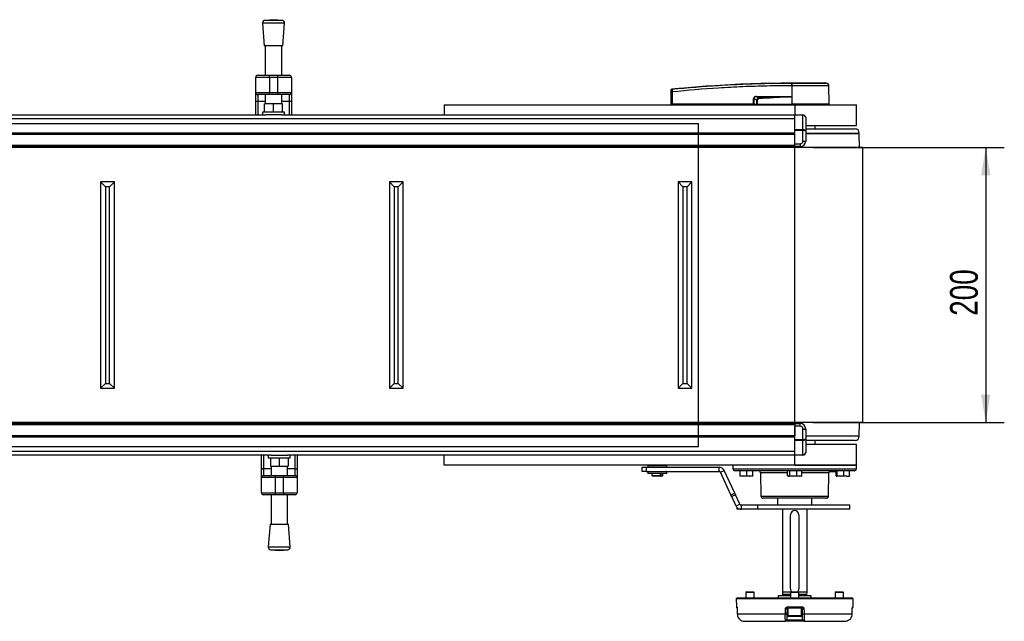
# Model space of a CAD drawing. Header units: millimetres. Extents: x 0 to 420, y 0 to 297.
# Tile 3 of 18: x 130 to 237, y 72 to 136. Entities that reach past the tile are written whole.
import ezdxf

# ---------------------------------------------------------------- set-up
doc = ezdxf.new("R2010")
doc.units = ezdxf.units.MM
doc.layers.add('QUOTE', color=174, linetype='Continuous')
doc.styles.add('SLDTEXTSTYLE3', font='TXT', dxfattribs={"width": 0.75})
doc.dimstyles.new('SLDDIMSTYLE0', dxfattribs={"dimtxt": 3, "dimasz": 3, "dimexe": 0, "dimexo": 0.0625, "dimgap": 0.75, "dimtad": 1, "dimlfac": 6.738245, "dimrnd": 1e-09, "dimzin": 12, "dimdsep": 46, "dimtxsty": 'SLDTEXTSTYLE3', "dimsah": 1, "dimcen": 0.09, "dimadec": 0, "dimazin": 3, "dimtfac": 1, "dimtdec": 3, "dimtofl": 0, "dimtmove": 0, "dimatfit": 3, "dimfxl": 0, "dimfrac": 2, "dimtolj": 1, "dimtzin": 12, "dimarcsym": 0})

# ---------------------------------------------------------------- blocks, each defined once
blk = doc.blocks.new('_D_1')
at = {"layer": 'QUOTE'}
for p, q in [((216.11, 122.69), (236.74, 122.69)), ((234.74, 122.69), (234.74, 93.01)), ((216.11, 93.01), (236.74, 93.01))]:
    blk.add_line(p, q, dxfattribs=at)
for points in [[(234.74, 122.69), (234.24, 119.69), (235.24, 119.69)], [(234.74, 93.01), (235.24, 96.01), (234.24, 96.01)]]:
    blk.add_solid(points, dxfattribs=at)
at = {"layer": 'QUOTE', "insert": (230.88, 104.53), "char_height": 3, "attachment_point": 1, "rotation": 90, "style": 'SLDTEXTSTYLE3'}
blk.add_mtext('200', dxfattribs=at)

msp = doc.modelspace()

# ---------------------------------------------------------------- linework, layer by layer
at = {"color": 7, "linetype": 'Continuous', "lineweight": 25}
for p, q in [((156.652, 136.0942), (156.8375, 133.6628)), ((159.0265, 136.0942), (156.652, 136.0942)), ((157.8393, 136.4825), (156.9254, 136.4128)), ((158.7531, 136.4128), (156.9254, 136.4128)), ((158.7531, 136.4128), (157.8393, 136.4825)), ((158.841, 133.6628), (159.0265, 136.0942)), ((158.841, 133.6628), (156.8375, 133.6628)), ((156.9488, 133.6628), (156.9488, 130.4827)), ((158.7297, 130.4827), (158.7297, 133.6628)), ((157.394, 130.2601), (155.91, 130.2601)), ((155.91, 128.6276), (155.91, 130.2601)), ((156.1326, 130.4827), (157.394, 130.4827)), ((157.394, 130.2601), (157.394, 130.4827)), ((157.394, 130.4827), (158.2845, 130.4827)), ((157.394, 130.2601), (157.394, 128.6276)), ((158.2845, 130.2601), (157.394, 130.2601)), ((158.2845, 130.2601), (158.2845, 130.4827)), ((158.2845, 130.4827), (159.5459, 130.4827)), ((158.2845, 128.6276), (158.2845, 130.2601)), ((159.7686, 130.2601), (158.2845, 130.2601)), ((159.7686, 130.2601), (159.7686, 128.6276)), ((200.756, 127.3662), (200.7676, 128.695)), ((200.8763, 128.695), (200.8647, 127.3662)), ((200.876, 129.0095), (200.8759, 129.0095)), ((213.8017, 129.3536), (213.7776, 129.3536)), ((213.8017, 129.3536), (213.8003, 127.3662)), ((213.8019, 129.6665), (213.8021, 129.6665)), ((217.5387, 129.6461), (217.2806, 129.6665)), ((217.8215, 127.3662), (217.8041, 129.3535)), ((155.91, 128.6276), (157.394, 128.6276)), ((155.91, 127.7733), (155.91, 128.6276)), ((155.91, 126.2101), (155.91, 127.7733)), ((157.394, 128.405), (156.1326, 128.405)), ((156.1326, 128.405), (156.1326, 127.6456)), ((156.9488, 127.6456), (156.1326, 127.6456)), ((156.1326, 127.6456), (156.1326, 126.2101)), ((156.9488, 128.405), (156.9488, 127.3974)), ((157.394, 128.6276), (158.2845, 128.6276)), ((157.394, 128.405), (157.394, 128.6276)), ((158.2845, 128.405), (157.394, 128.405)), ((158.2845, 128.6276), (159.7686, 128.6276)), ((158.2845, 128.405), (158.2845, 128.6276)), ((159.5459, 128.405), (158.2845, 128.405)), ((158.7297, 127.3974), (158.7297, 128.405)), ((159.5459, 127.6456), (158.7297, 127.6456)), ((159.5459, 127.6456), (159.5459, 128.405)), ((159.5459, 126.2101), (159.5459, 127.6456)), ((159.7686, 128.6276), (159.7686, 127.7733)), ((159.7686, 127.7733), (159.7686, 126.2101)), ((209.6676, 127.3662), (209.67, 127.9653)), ((209.6977, 127.9653), (209.6954, 127.3662)), ((210.0108, 127.8025), (209.6977, 127.9653)), ((209.9939, 128.1697), (210.2548, 128.0341)), ((213.4766, 128.1697), (209.9939, 128.1697)), ((209.9958, 128.2081), (213.4785, 128.2081)), ((213.7924, 128.1903), (213.7924, 128.182)), ((213.7924, 128.182), (213.7996, 127.3662)), ((156.8746, 126.5069), (156.8746, 127.3974)), ((157.8393, 127.3974), (156.8746, 127.3974)), ((157.8393, 126.5069), (157.8393, 127.3974)), ((158.8039, 127.3974), (157.8393, 127.3974)), ((158.8039, 126.5069), (158.8039, 127.3974)), ((176.2683, 127.292), (176.2683, 126.2101)), ((176.2683, 127.292), (214.1119, 127.292)), ((181.9788, 127.2957), (181.9788, 127.292)), ((183.1645, 127.292), (183.1645, 127.2957)), ((200.756, 127.3662), (200.8647, 127.3662)), ((200.8282, 127.3662), (200.8295, 127.292)), ((209.6676, 127.3662), (200.8647, 127.3662)), ((200.8702, 127.3662), (200.8703, 127.292)), ((209.6954, 127.3662), (209.6676, 127.3662)), ((209.6735, 127.3662), (209.6736, 127.292)), ((209.6954, 127.3662), (210.0262, 127.3662)), ((209.7466, 127.3662), (209.7475, 127.292)), ((210.0376, 127.3662), (213.7996, 127.3662)), ((210.0609, 127.3662), (210.0614, 127.292)), ((213.8003, 127.3662), (213.7996, 127.3662)), ((217.8215, 127.3662), (213.8003, 127.3662)), ((213.8033, 127.3662), (213.8033, 127.292)), ((214.1119, 127.292), (220.7902, 127.292)), ((214.1119, 127.292), (214.1119, 126.2101)), ((217.7479, 127.292), (217.7492, 127.3662)), ((220.7902, 125.0659), (220.7902, 127.292)), ((65.7053, 125.8037), (214.1119, 125.8037)), ((121.6066, 126.2101), (156.9703, 126.2101)), ((156.652, 126.5069), (156.652, 126.2101)), ((159.0265, 126.5069), (156.652, 126.5069)), ((158.7083, 126.2101), (156.9703, 126.2101)), ((158.7083, 126.2101), (214.1119, 126.2101)), ((159.0265, 126.2101), (159.0265, 126.5069)), ((214.1119, 126.2101), (215.0024, 126.2101)), ((214.1119, 126.1667), (214.1119, 126.2101)), ((215.0024, 126.1667), (214.1119, 126.1667)), ((214.1119, 124.6211), (214.1119, 126.1667)), ((215.0024, 126.2101), (215.0024, 126.1667)), ((215.0024, 124.6211), (215.0024, 126.1667)), ((215.2992, 125.9133), (215.2992, 124.4547)), ((214.1119, 124.6211), (215.0024, 124.6211)), ((214.1119, 124.5162), (214.1119, 124.6211)), ((215.0024, 124.5162), (214.1119, 124.5162)), ((214.1119, 123.0936), (214.1119, 124.5162)), ((215.0024, 124.6211), (215.0024, 124.5162)), ((215.0024, 123.3904), (215.0024, 124.5162)), ((215.2992, 125.0659), (220.7902, 125.0659)), ((215.2992, 124.6949), (220.6418, 124.6949)), ((215.2992, 124.4547), (215.2992, 123.3904)), ((216.338, 124.6949), (216.338, 125.0659)), ((65.7053, 124.2808), (214.1119, 124.2808)), ((65.7053, 124.1324), (214.1119, 124.1324)), ((214.1119, 122.9452), (214.1119, 124.1324)), ((215.0024, 123.3904), (215.2992, 123.3904)), ((215.2992, 124.2496), (217.9937, 124.2496)), ((221.087, 124.1754), (215.2992, 124.1754)), ((217.9937, 124.2496), (221.087, 124.2496)), ((220.2625, 124.1754), (220.2625, 124.2496)), ((220.5461, 124.1754), (220.5461, 124.2496)), ((220.5676, 124.1754), (220.5676, 124.2496)), ((221.1005, 122.6914), (221.087, 124.1754)), ((65.7053, 122.9452), (214.1119, 122.9452)), ((65.7053, 122.7968), (214.1119, 122.7968)), ((214.1119, 122.6914), (65.7053, 122.6914)), ((209.6597, 122.6914), (209.6597, 122.7968)), ((211.1066, 122.7968), (211.0976, 122.6914)), ((214.1119, 123.0936), (214.7056, 123.0936)), ((214.1119, 122.7968), (214.1119, 122.9452)), ((214.7056, 122.7968), (214.1119, 122.7968)), ((214.1119, 93.01), (214.1119, 122.6914)), ((221.4581, 122.6914), (214.1119, 122.6914)), ((214.7056, 123.0936), (214.7056, 122.7968)), ((221.4581, 93.01), (221.4581, 122.6914)), ((139.686, 118.4618), (139.1666, 118.9812)), ((139.1666, 118.9812), (139.1666, 96.7202)), ((140.6507, 118.9812), (139.1666, 118.9812)), ((139.686, 118.4618), (139.686, 97.2396)), ((140.1313, 118.4618), (139.686, 118.4618)), ((140.1313, 118.4618), (140.6507, 118.9812)), ((140.1313, 97.2396), (140.1313, 118.4618)), ((140.6507, 96.7202), (140.6507, 118.9812)), ((170.8651, 118.4618), (170.3457, 118.9812)), ((170.3457, 118.9812), (170.3457, 96.7202)), ((171.8298, 118.9812), (170.3457, 118.9812)), ((170.8651, 118.4618), (170.8651, 97.2396)), ((171.3104, 118.4618), (170.8651, 118.4618)), ((171.3104, 118.4618), (171.8298, 118.9812)), ((171.3104, 97.2396), (171.3104, 118.4618)), ((171.8298, 96.7202), (171.8298, 118.9812)), ((202.0442, 118.4618), (201.5248, 118.9812)), ((203.0089, 118.9812), (201.5248, 118.9812)), ((201.5248, 118.9812), (201.5248, 96.7202)), ((202.4895, 118.4618), (202.0442, 118.4618)), ((202.0442, 118.4618), (202.0442, 97.2396)), ((202.4895, 118.4618), (203.0089, 118.9812)), ((202.4895, 97.2396), (202.4895, 118.4618)), ((203.0089, 96.7202), (203.0089, 118.9812)), ((139.686, 97.2396), (139.1666, 96.7202)), ((139.686, 97.2396), (140.1313, 97.2396)), ((140.1313, 97.2396), (140.6507, 96.7202)), ((170.8651, 97.2396), (170.3457, 96.7202)), ((170.8651, 97.2396), (171.3104, 97.2396)), ((171.3104, 97.2396), (171.8298, 96.7202)), ((202.0442, 97.2396), (201.5248, 96.7202)), ((202.0442, 97.2396), (202.4895, 97.2396)), ((202.4895, 97.2396), (203.0089, 96.7202)), ((139.1666, 96.7202), (140.6507, 96.7202)), ((170.3457, 96.7202), (171.8298, 96.7202)), ((201.5248, 96.7202), (203.0089, 96.7202)), ((214.1119, 93.01), (65.7053, 93.01)), ((214.1119, 92.9046), (65.7053, 92.9046)), ((214.1119, 92.7562), (65.7053, 92.7562)), ((209.6597, 92.9046), (209.6597, 93.01)), ((211.1066, 92.9046), (211.0976, 93.01)), ((211.1841, 92.9046), (211.1752, 93.01)), ((221.4581, 93.01), (214.1119, 93.01)), ((214.1119, 92.9046), (214.7056, 92.9046)), ((214.1119, 92.9046), (214.1119, 92.7562)), ((214.1119, 92.7562), (214.1119, 91.569)), ((214.7056, 92.6078), (214.1119, 92.6078)), ((214.1119, 91.1852), (214.1119, 92.6078)), ((214.7056, 92.6078), (214.7056, 92.9046)), ((221.087, 91.526), (221.1005, 93.01)), ((214.1119, 91.569), (65.7053, 91.569)), ((215.0024, 92.311), (215.2992, 92.311)), ((215.0024, 91.1852), (215.0024, 92.311)), ((215.2992, 92.311), (215.2992, 91.2467)), ((219.1927, 91.526), (215.2992, 91.526)), ((221.087, 91.526), (215.2992, 91.526)), ((221.087, 91.526), (219.1927, 91.526)), ((214.1119, 91.4206), (65.7053, 91.4206)), ((214.1119, 91.1852), (215.0024, 91.1852)), ((214.1119, 91.0803), (214.1119, 91.1852)), ((215.0024, 91.0803), (214.1119, 91.0803)), ((214.1119, 89.5347), (214.1119, 91.0803)), ((215.0024, 91.1852), (215.0024, 91.0803)), ((215.0024, 89.5347), (215.0024, 91.0803)), ((215.2992, 91.2467), (215.2992, 89.7881)), ((220.6418, 91.0808), (215.2992, 91.0808)), ((220.7902, 90.6355), (215.3012, 90.6355)), ((216.338, 90.6355), (216.338, 91.0808)), ((220.7902, 88.4094), (220.7902, 90.6355)), ((214.1119, 89.8977), (65.7053, 89.8977)), ((157.5905, 89.4913), (122.2268, 89.4913)), ((156.5302, 87.9281), (156.5302, 89.4913)), ((156.7528, 89.4913), (156.7528, 88.0558)), ((157.2722, 89.4913), (157.2722, 89.1945)), ((157.5905, 89.4913), (159.3284, 89.4913)), ((214.1119, 89.4913), (159.3284, 89.4913)), ((159.6467, 89.1945), (159.6467, 89.4913)), ((160.1661, 88.0558), (160.1661, 89.4913)), ((160.3887, 89.4913), (160.3887, 87.9281)), ((176.2683, 88.4094), (176.2683, 89.4913)), ((214.1119, 89.5347), (215.0024, 89.5347)), ((214.1119, 89.4913), (214.1119, 89.5347)), ((215.0024, 89.4913), (214.1119, 89.4913)), ((214.1119, 88.4094), (214.1119, 89.4913)), ((215.0024, 89.5347), (215.0024, 89.4913)), ((157.2722, 89.1945), (159.6467, 89.1945)), ((157.4948, 89.1945), (157.4948, 88.304)), ((157.4948, 88.304), (158.4595, 88.304)), ((157.569, 88.304), (157.569, 87.2964)), ((158.4595, 89.1945), (158.4595, 88.304)), ((158.4595, 88.304), (159.4241, 88.304)), ((159.3499, 87.2964), (159.3499, 88.304)), ((159.4241, 89.1945), (159.4241, 88.304)), ((214.1119, 88.4094), (176.2683, 88.4094)), ((198.2626, 88.382), (198.2544, 88.2262)), ((198.279, 88.382), (198.2626, 88.382)), ((200.291, 88.382), (198.279, 88.382)), ((200.2992, 88.2262), (200.291, 88.382)), ((207.4336, 88.4094), (207.4402, 88.0345)), ((214.1119, 88.4094), (220.7902, 88.4094)), ((220.7902, 88.4094), (214.1119, 88.4094)), ((220.7837, 88.0345), (220.7902, 88.4094)), ((156.5302, 87.0738), (156.5302, 87.9281)), ((156.7528, 88.0558), (156.7528, 87.2964)), ((156.7528, 88.0558), (157.569, 88.0558)), ((156.7528, 87.2964), (158.0142, 87.2964)), ((158.0142, 87.2964), (158.0142, 87.0738)), ((158.0142, 87.2964), (158.9047, 87.2964)), ((158.9047, 87.2964), (160.1661, 87.2964)), ((158.9047, 87.2964), (158.9047, 87.0738)), ((159.3499, 88.0558), (160.1661, 88.0558)), ((160.1661, 87.2964), (160.1661, 88.0558)), ((160.3887, 87.9281), (160.3887, 87.0738)), ((197.6443, 87.7423), (197.6443, 88.1876)), ((197.6443, 88.1876), (198.0895, 88.1876)), ((198.0895, 87.7423), (197.6443, 87.7423)), ((198.0895, 88.1876), (198.0895, 87.7423)), ((198.0895, 88.1876), (205.9479, 88.1876)), ((198.0895, 87.7423), (205.9479, 87.7423)), ((198.2544, 88.2262), (200.2992, 88.2262)), ((198.2544, 87.7037), (198.2626, 87.5479)), ((200.2992, 87.7037), (198.2544, 87.7037)), ((198.2626, 87.5479), (200.291, 87.5479)), ((198.3002, 88.195), (198.2841, 88.195)), ((198.2841, 87.7349), (200.2695, 87.7349)), ((198.3082, 87.5197), (198.2922, 87.5197)), ((200.2695, 88.195), (198.3002, 88.195)), ((200.2614, 87.5197), (198.3082, 87.5197)), ((198.3715, 88.195), (198.3715, 88.1876)), ((198.3715, 87.7423), (198.3715, 87.7349)), ((198.6832, 87.5197), (198.6832, 87.2897)), ((198.6832, 87.2897), (198.7574, 87.2155)), ((198.6832, 87.2897), (199.6288, 87.2897)), ((199.5757, 87.2155), (198.7574, 87.2155)), ((199.6288, 87.2897), (199.5757, 87.2155)), ((199.5757, 87.2155), (199.7016, 87.2155)), ((199.7548, 87.5123), (199.6288, 87.5123)), ((199.6288, 87.2897), (199.6288, 87.5123)), ((199.7016, 87.2155), (199.7548, 87.2897)), ((199.7962, 87.2155), (199.7016, 87.2155)), ((199.7548, 87.5123), (199.7548, 87.2897)), ((199.7548, 87.2897), (199.8704, 87.2897)), ((199.7962, 87.2155), (199.8704, 87.2897)), ((199.8704, 87.2897), (199.8704, 87.5197)), ((200.1821, 88.1876), (200.1821, 88.195)), ((200.1821, 87.7349), (200.1821, 87.7423)), ((200.291, 87.5479), (200.2992, 87.7037)), ((205.9479, 87.7423), (205.9479, 88.1876)), ((206.0824, 87.6566), (206.4859, 87.8448)), ((207.2285, 85.1988), (206.0824, 87.6566)), ((207.632, 85.387), (206.4859, 87.8448)), ((207.4402, 88.0345), (220.7837, 88.0345)), ((214.1119, 87.8158), (207.6628, 87.8158)), ((208.2288, 87.2608), (208.2288, 87.8158)), ((208.2327, 87.2222), (208.2327, 87.2222)), ((208.5813, 87.2222), (208.2328, 87.2222)), ((208.2368, 87.2608), (208.2368, 87.8158)), ((208.2368, 87.2608), (208.5813, 87.2222)), ((208.5813, 87.2222), (208.9257, 87.2608)), ((209.2662, 87.2222), (208.5813, 87.2222)), ((208.9257, 87.2608), (208.9257, 87.8158)), ((208.9257, 87.2608), (209.2662, 87.2222)), ((209.2662, 87.2222), (209.6066, 87.2608)), ((209.6026, 87.2222), (209.2662, 87.2222)), ((209.6027, 87.2222), (209.6027, 87.2222)), ((209.6066, 87.2608), (209.6066, 87.8158)), ((210.4159, 87.5971), (210.4601, 85.0664)), ((213.3412, 87.5971), (210.4159, 87.5971)), ((213.3412, 87.2608), (213.3412, 87.8158)), ((213.3956, 87.2336), (213.427, 87.2222)), ((213.457, 87.2222), (213.427, 87.2222)), ((213.9581, 87.2222), (213.457, 87.2222)), ((213.5727, 87.2608), (213.5727, 87.8158)), ((213.5727, 87.2608), (213.9581, 87.2222)), ((213.9581, 87.2222), (214.3434, 87.2608)), ((214.613, 87.2222), (213.9581, 87.2222)), ((220.5611, 87.8158), (214.1119, 87.8158)), ((214.3434, 87.2608), (214.3434, 87.8158)), ((214.3434, 87.2608), (214.613, 87.2222)), ((214.613, 87.2222), (214.8826, 87.2608)), ((214.7969, 87.2222), (214.613, 87.2222)), ((214.7969, 87.2222), (214.8283, 87.2336)), ((214.8826, 87.2608), (214.8826, 87.8158)), ((217.8079, 87.5971), (214.8826, 87.5971)), ((217.7637, 85.0664), (217.8079, 87.5971)), ((218.375, 87.7416), (218.4348, 87.7416)), ((218.3918, 87.7416), (218.3931, 87.8158)), ((218.4348, 87.7416), (218.4353, 87.8158)), ((218.4348, 87.7416), (218.5734, 87.7416)), ((218.5734, 87.2608), (218.5734, 87.8158)), ((218.6147, 87.2246), (218.6212, 87.2222)), ((218.6277, 87.2222), (218.6212, 87.2222)), ((219.0484, 87.2222), (218.6277, 87.2222)), ((218.682, 87.2608), (218.682, 87.8158)), ((218.682, 87.2608), (219.0484, 87.2222)), ((219.0484, 87.2222), (219.4148, 87.2608)), ((219.7269, 87.2222), (219.0484, 87.2222)), ((219.4148, 87.2608), (219.4148, 87.8158)), ((219.4148, 87.2608), (219.7269, 87.2222)), ((219.7269, 87.2222), (220.0389, 87.2608)), ((219.7269, 87.2222), (219.9911, 87.2222)), ((219.9911, 87.2222), (219.9977, 87.2246)), ((220.0389, 87.2608), (220.0389, 87.8158)), ((158.0142, 87.0738), (156.5302, 87.0738)), ((156.5302, 85.4413), (156.5302, 87.0738)), ((158.9047, 87.0738), (158.0142, 87.0738)), ((158.0142, 87.0738), (158.0142, 85.4413)), ((160.3887, 87.0738), (158.9047, 87.0738)), ((158.9047, 85.4413), (158.9047, 87.0738)), ((160.3887, 87.0738), (160.3887, 85.4413)), ((156.5302, 85.4413), (158.0142, 85.4413)), ((158.0142, 85.2187), (156.7528, 85.2187)), ((157.569, 85.2187), (157.569, 82.0386)), ((158.0142, 85.4413), (158.9047, 85.4413)), ((158.0142, 85.4413), (158.0142, 85.2187)), ((158.9047, 85.2187), (158.0142, 85.2187)), ((158.9047, 85.4413), (160.3887, 85.4413)), ((158.9047, 85.4413), (158.9047, 85.2187)), ((160.1661, 85.2187), (158.9047, 85.2187)), ((159.3499, 82.0386), (159.3499, 85.2187)), ((207.2285, 85.1988), (207.632, 85.387)), ((207.3133, 85.0171), (207.2285, 85.1988)), ((207.7168, 85.2052), (207.3133, 85.0171)), ((207.632, 85.387), (207.7168, 85.2052)), ((208.1896, 84.1913), (207.7168, 85.2052)), ((210.4601, 85.0664), (217.7637, 85.0664)), ((207.7861, 84.0032), (207.3133, 85.0171)), ((208.1896, 84.1913), (207.7861, 84.0032)), ((208.3241, 84.1056), (208.3241, 83.6604)), ((210.1015, 84.1056), (208.3241, 84.1056)), ((210.1015, 84.1056), (210.1015, 83.6604)), ((220.0482, 84.1056), (210.1015, 84.1056)), ((214.1119, 84.8477), (210.6827, 84.8477)), ((212.2569, 84.8477), (212.2569, 84.1056)), ((217.5412, 84.8477), (214.1119, 84.8477)), ((215.967, 84.1056), (215.967, 84.8477)), ((220.0482, 83.6604), (220.0482, 84.1056)), ((207.9032, 83.6604), (207.9032, 83.8409)), ((208.0516, 83.6604), (207.9032, 83.6604)), ((208.0516, 83.7323), (208.0516, 83.6604)), ((208.3241, 83.6604), (208.0516, 83.6604)), ((210.1015, 83.6604), (208.3241, 83.6604)), ((220.0482, 83.6604), (210.1015, 83.6604)), ((212.7763, 83.6604), (212.7763, 74.756)), ((213.6667, 75.0528), (213.6667, 83.0668)), ((214.5572, 83.0668), (214.5572, 75.0528)), ((215.4476, 74.756), (215.4476, 83.6604)), ((157.4577, 82.0386), (157.2722, 79.6072)), ((157.4577, 82.0386), (159.4612, 82.0386)), ((159.6467, 79.6072), (159.4612, 82.0386)), ((157.2722, 79.6072), (159.6467, 79.6072)), ((157.5456, 79.2886), (158.4595, 79.2189)), ((157.5456, 79.2886), (159.3733, 79.2886)), ((158.4595, 79.2189), (159.3733, 79.2886)), ((208.9325, 74.756), (208.8435, 74.667)), ((208.8435, 74.667), (208.8435, 74.0882)), ((209.7055, 74.667), (208.8435, 74.667)), ((208.9325, 74.756), (209.6222, 74.756)), ((209.6222, 74.756), (209.6449, 74.756)), ((209.7339, 74.667), (209.6449, 74.756)), ((209.7339, 74.667), (209.7055, 74.667)), ((209.7339, 74.0882), (209.7339, 74.667)), ((212.7763, 74.756), (212.787, 74.4485)), ((212.7763, 74.756), (213.7801, 74.756)), ((212.787, 74.4485), (212.9247, 74.3108)), ((213.6667, 74.4485), (212.787, 74.4485)), ((213.7558, 74.756), (213.6667, 74.667)), ((213.6667, 74.667), (213.6667, 74.0882)), ((214.5572, 74.667), (213.6667, 74.667)), ((213.7558, 74.756), (214.461, 74.756)), ((214.4438, 74.756), (215.4476, 74.756)), ((214.461, 74.756), (214.4681, 74.756)), ((214.5572, 74.667), (214.4681, 74.756)), ((214.5572, 74.0882), (214.5572, 74.667)), ((215.4369, 74.4485), (214.5572, 74.4485)), ((215.2992, 74.3108), (215.4369, 74.4485)), ((215.4369, 74.4485), (215.4476, 74.756)), ((218.579, 74.756), (218.4899, 74.667)), ((218.4899, 74.667), (218.4899, 74.0882)), ((219.3075, 74.667), (218.4899, 74.667)), ((218.579, 74.756), (219.233, 74.756)), ((219.233, 74.756), (219.2913, 74.756)), ((219.3804, 74.667), (219.2913, 74.756)), ((219.3804, 74.667), (219.3075, 74.667)), ((219.3804, 74.0882), (219.3804, 74.667)), ((207.8053, 74.014), (207.8131, 73.1223)), ((207.8053, 74.014), (220.4186, 74.014)), ((207.8789, 74.0882), (207.8789, 74.014)), ((207.8789, 74.0882), (220.345, 74.0882)), ((212.3311, 74.3108), (212.3311, 74.0882)), ((213.6667, 74.3108), (212.3311, 74.3108)), ((215.5737, 74.3108), (214.5572, 74.3108)), ((215.8928, 74.3108), (215.5737, 74.3108)), ((215.8928, 74.0882), (215.8928, 74.3108)), ((220.345, 74.014), (220.345, 74.0882)), ((220.4108, 73.1223), (220.4186, 74.014)), ((207.8131, 73.1223), (207.8608, 73.1223)), ((207.8934, 72.9031), (207.8952, 72.9035)), ((207.8945, 72.9028), (207.9006, 72.3743)), ((207.9006, 72.374), (207.9006, 72.3737)), ((207.9014, 72.3744), (213.1005, 72.3744)), ((213.2819, 72.9022), (213.2727, 72.3731)), ((213.3699, 72.9022), (213.2819, 72.9022)), ((213.3379, 73.1223), (214.886, 73.1223)), ((214.8677, 72.9752), (213.3561, 72.9752)), ((213.3699, 72.9752), (213.3699, 72.1738)), ((214.854, 72.1738), (214.854, 72.9752)), ((214.9419, 72.9022), (214.854, 72.9022)), ((214.9512, 72.3731), (214.9419, 72.9022)), ((215.1234, 72.3744), (220.3224, 72.3744)), ((220.3232, 72.3737), (220.3294, 72.9028)), ((220.3286, 72.9035), (220.3305, 72.9031)), ((220.363, 73.1223), (220.4108, 73.1223)), ((208.7277, 71.5653), (213.1128, 71.5653)), ((215.1111, 71.5653), (213.1128, 71.5653)), ((213.2611, 71.7111), (214.9627, 71.7111)), ((213.3699, 72.1738), (214.8392, 72.1738)), ((214.7649, 72.0847), (213.4589, 72.0847)), ((214.8392, 72.1738), (214.854, 72.1738)), ((215.1111, 71.5653), (219.4961, 71.5653))]:
    msp.add_line(p, q, dxfattribs=at)
at = {"color": 7, "linetype": 'Continuous'}
for p, q in [((76.0938, 125.2885), (203.7235, 125.2885)), ((203.7235, 90.4129), (203.7235, 125.2885)), ((76.0938, 90.4129), (203.7235, 90.4129))]:
    msp.add_line(p, q, dxfattribs=at)
at = {"color": 7, "linetype": 'Continuous', "lineweight": 25, "flags": 128}
for points in [[(156.1326, 127.6456), (156.0892, 127.6481), (156.0474, 127.6553), (156.0089, 127.6671), (155.9752, 127.683), (155.9475, 127.7024), (155.9269, 127.7244), (155.9143, 127.7484), (155.91, 127.7733)], [(159.7686, 127.7733), (159.7643, 127.7484), (159.7516, 127.7244), (159.731, 127.7024), (159.7034, 127.683), (159.6696, 127.6671), (159.6311, 127.6553), (159.5894, 127.6481), (159.5459, 127.6456)], [(213.4766, 128.1697), (213.6535, 128.1766), (213.7924, 128.182)], [(156.5302, 87.9281), (156.5345, 87.953), (156.5471, 87.977), (156.5677, 87.9991), (156.5954, 88.0184), (156.6291, 88.0343), (156.6676, 88.0461), (156.7094, 88.0533), (156.7528, 88.0558)], [(160.1661, 88.0558), (160.2096, 88.0533), (160.2513, 88.0461), (160.2898, 88.0343), (160.3235, 88.0184), (160.3512, 87.9991), (160.3718, 87.977), (160.3845, 87.953), (160.3887, 87.9281)], [(207.8945, 72.9028), (207.8936, 72.903), (207.8934, 72.9031)], [(207.8952, 72.9035), (207.8987, 72.6068), (207.9014, 72.3744)], [(207.9006, 72.3737), (207.8997, 72.3738), (207.9014, 72.3744)], [(213.1005, 72.3744), (213.1058, 72.6711), (213.1099, 72.9035)], [(215.1139, 72.9035), (215.1192, 72.6068), (215.1234, 72.3744)], [(220.3224, 72.3744), (220.3259, 72.6711), (220.3286, 72.9035)], [(220.3224, 72.3744), (220.3241, 72.3738), (220.3232, 72.3737)], [(220.3305, 72.9031), (220.3303, 72.903), (220.3294, 72.9028)]]:
    msp.add_lwpolyline(points, dxfattribs=at)
at = {"color": 7, "linetype": 'Continuous', "lineweight": 25}
for centre, radius, start, end in [((156.948, 136.1168), 0.2968, 94.362914, 184.362914), ((158.7306, 136.1168), 0.2968, 355.637086, 85.637086), ((156.1326, 130.2601), 0.2226, 90, 180), ((159.5459, 130.2601), 0.2226, 0, 90), ((200.822, 125.4095), 3.286, 89.051899, 90.948101), ((200.8875, 128.869), 0.1184, 96.104195, 179.384141), ((214.8925, 129.4163), 1.1166, 168.120168, 183.219012), ((219.8206, 128.9598), 6.0598, 173.303191, 173.496611), ((214.9167, 129.4155), 1.1167, 168.081743, 183.180073), ((217.5073, 129.3509), 0.2968, 0.500011, 83.923128), ((156.1326, 128.6276), 0.2226, 180, 270), ((159.5459, 128.6276), 0.2226, 270, 0), ((209.6838, 131.7452), 3.7799, 269.78976, 270.21024), ((209.6883, 128.2041), 0.3075, 353.585658, 0.74759), ((107.7519, 123.0801), 102.6225, 2.731259, 2.766996), ((213.1711, 128.2041), 0.3075, 353.585658, 0.74759), ((215.0024, 125.9133), 0.2968, 0, 90), ((220.6418, 124.2496), 0.4452, 0, 90), ((214.7056, 123.3904), 0.2968, 270, 0), ((214.7056, 123.3904), 0.5936, 270, 0), ((214.7056, 92.311), 0.5936, 0, 90), ((214.7056, 92.311), 0.2968, 0, 90), ((220.6418, 91.526), 0.4452, 270, 0), ((215.0024, 89.7881), 0.2968, 270, 0), ((198.2922, 88.3805), 0.0297, 102.687408, 177), ((200.2614, 88.3805), 0.0297, 3, 77.312592), ((156.7528, 87.0738), 0.2226, 90, 180), ((160.1661, 87.0738), 0.2226, 0, 90), ((198.2841, 88.2247), 0.0297, 177, 270), ((198.2841, 87.7052), 0.0297, 90, 183), ((198.2922, 87.5494), 0.0297, 183, 270), ((200.2614, 87.5494), 0.0297, 270, 357), ((200.2695, 88.2247), 0.0297, 270, 3), ((200.2695, 87.7052), 0.0297, 357, 90), ((205.9479, 87.5939), 0.5936, 25, 90), ((205.9479, 87.5939), 0.1484, 25, 90), ((207.6628, 88.0384), 0.2226, 181, 270), ((210.1934, 87.5932), 0.2226, 1, 90), ((218.0305, 87.5932), 0.2226, 90, 179), ((220.5611, 88.0384), 0.2226, 270, 359), ((156.7528, 85.4413), 0.2226, 180, 270), ((160.1661, 85.4413), 0.2226, 270, 0), ((210.6827, 85.0703), 0.2226, 181, 270), ((217.5412, 85.0703), 0.2226, 270, 359), ((214.1119, 83.0668), 0.4452, 0, 180), ((157.5682, 79.5846), 0.2968, 175.637086, 265.637086), ((159.3508, 79.5846), 0.2968, 274.362914, 4.362914), ((214.1119, 75.0528), 0.4452, 180, 221.810315), ((214.1119, 75.0528), 0.4452, 318.189685, 0), ((207.9615, 73.1236), 0.1484, 180.5, 239.656256), ((208.0101, 73.1235), 0.1493, 180.483929, 208.017591), ((213.2156, 76.238), 3.8653, 268.292536, 270.845926), ((213.2251, 76.7707), 3.8689, 268.294895, 270.84236), ((213.65, 73.0863), 0.3142, 173.421252, 200.711868), ((214.5739, 73.0863), 0.3142, 339.288132, 6.578748), ((214.9988, 76.7707), 3.8689, 269.15764, 271.705105), ((215.0082, 76.238), 3.8653, 269.154074, 271.707464), ((220.2624, 73.1236), 0.1484, 300.228465, 359.5), ((220.2138, 73.1235), 0.1493, 332.086988, 359.516), ((213.1128, 71.7137), 0.1484, 270, 359), ((213.4589, 72.1738), 0.089, 180, 270), ((214.7649, 72.1738), 0.089, 270, 0), ((215.1111, 71.7137), 0.1484, 181, 270)]:
    msp.add_arc(centre, radius, start, end, dxfattribs=at)
for centre, major_axis, ratio, start_param, end_param in [((210.1966, 127.814), (0.5046, -0.2482), 0.60672542, 2.25200573, 3.42889257), ((210.1928, 127.8144), (0.4774, -0.2363), 0.5569608, 2.25321842, 3.43010526), ((210.3778, 127.7182), (0.34, -0.1809), 0.77058227, 2.30113884, 3.47802567), ((210.3778, 127.7189), (0.2968, -0.1569), 0.66301777, 2.29905058, 3.47593741), ((215.0024, 125.9133), (0.2968, 0), 0.85355339, 0, 1.57079633), ((215.0024, 124.4547), (0.2968, 0), 0.56066017, 0, 1.57079633), ((215.0024, 124.4547), (0.2968, 0), 0.20710678, 0, 1.57079633), ((215.0024, 91.2467), (0.2968, 0), 0.20710678, 4.71238898, 6.28318531), ((215.0024, 91.2467), (0.2968, 0), 0.56066017, 4.71238898, 6.28318531), ((215.0024, 89.7881), (0.2968, 0), 0.85355339, 4.71238898, 6.28318531)]:
    msp.add_ellipse(centre, major_axis=major_axis, ratio=ratio, start_param=start_param, end_param=end_param, dxfattribs=at)
for points, knots in [([(200.7676, 128.695), (200.7676, 128.7021), (200.7679, 128.729), (200.7683, 128.7746), (200.7687, 128.8232), (200.769, 128.8586), (200.7691, 128.8664), (200.7691, 128.8703)], [0, 0, 0, 0, 0.08210774, 0.31165455, 0.54070711, 0.77036972, 1, 1, 1, 1]), ([(200.7691, 128.8703), (200.7692, 128.8788), (200.7693, 128.8904), (200.7693, 128.892), (200.7693, 128.8924)], [0, 0, 0, 0, 0.73657409, 1, 1, 1, 1]), ([(200.7693, 128.8924), (200.7695, 128.8965), (200.7702, 128.9141), (200.7793, 128.9445), (200.8032, 128.9774), (200.8365, 129.0014), (200.8627, 129.0068), (200.8759, 129.0095)], [0, 0, 0, 0, 0.07160669, 0.30681144, 0.53787451, 0.76893725, 1, 1, 1, 1]), ([(200.8749, 128.9867), (200.874, 128.9801), (200.8723, 128.967), (200.8717, 128.9079), (200.8726, 128.8272), (200.8744, 128.7514), (200.8759, 128.7068), (200.8763, 128.695)], [0, 0, 0, 0, 0.229688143, 0.459596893, 0.688779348, 0.91808895, 1, 1, 1, 1]), ([(200.8749, 128.9867), (202.5461, 129.1392), (205.0932, 129.3717), (208.5254, 129.5426), (211.1631, 129.6332), (212.9188, 129.6332), (213.7998, 129.6462), (213.7998, 129.6462)], [0, 0, 0, 0, 0.38876695, 0.59252789, 0.79628932, 0.99999932, 1, 1, 1, 1]), ([(200.8759, 129.0095), (200.8758, 129.009), (200.8755, 129.0074), (200.8751, 128.9955), (200.8749, 128.9867)], [0, 0, 0, 0, 0.26388418, 1, 1, 1, 1]), ([(200.876, 129.0095), (200.9258, 129.0145), (201.2335, 129.0458), (202.5834, 129.1775), (205.357, 129.4041), (209.3586, 129.6218), (212.3202, 129.6516), (213.8019, 129.6665)], [0, 0, 0, 0, 0.01170126, 0.07220884, 0.31419353, 0.65688711, 1, 1, 1, 1]), ([(213.7776, 129.3536), (212.9005, 129.3481), (211.1463, 129.3372), (208.5157, 129.2513), (205.089, 129.0791), (202.5457, 128.8472), (200.8763, 128.695)], [0, 0, 0, 0, 0.20362021, 0.40724063, 0.61094774, 1, 1, 1, 1]), ([(213.7998, 129.6462), (213.7998, 129.6462), (213.8079, 129.6462), (213.816, 129.6462), (213.8241, 129.6462)], [0, 0, 0, 0, 0.00036549, 1, 1, 1, 1]), ([(217.8041, 129.3535), (217.7943, 129.3535), (217.7743, 129.3536), (217.6133, 129.3536), (217.3586, 129.3535), (217.0124, 129.3536), (216.581, 129.3536), (216.0835, 129.3534), (215.5253, 129.3536), (214.9503, 129.3535), (214.368, 129.3535), (213.9919, 129.3536), (213.8017, 129.3536)], [0, 0, 0, 0, 0.10046502, 0.20384345, 0.30430944, 0.40768894, 0.50815524, 0.61153497, 0.71200234, 0.81538328, 0.9066108, 1, 1, 1, 1]), ([(213.8021, 129.6665), (214.0225, 129.6665), (214.4638, 129.6665), (215.1139, 129.6665), (215.7182, 129.6665), (216.2556, 129.6665), (216.6981, 129.6665), (217.0284, 129.6665), (217.2417, 129.6665), (217.2676, 129.6665), (217.2806, 129.6665)], [0, 0, 0, 0, 0.12488045, 0.25013958, 0.37464939, 0.49981249, 0.62476421, 0.74955772, 0.87492377, 1, 1, 1, 1]), ([(213.8241, 129.6462), (213.9985, 129.6461), (214.3475, 129.6461), (214.8854, 129.6461), (215.4208, 129.6461), (215.9373, 129.646), (216.4009, 129.6461), (216.8008, 129.6461), (217.1233, 129.6461), (217.36, 129.6462), (217.51, 129.646), (217.5291, 129.646), (217.5387, 129.6461)], [0, 0, 0, 0, 0.09230362, 0.18460708, 0.28653845, 0.3884688, 0.49039805, 0.59232883, 0.69424704, 0.79616636, 0.8980845, 1, 1, 1, 1]), ([(210.0108, 127.8025), (210.0195, 127.8025), (210.035, 127.8026), (210.0546, 127.8025), (210.0633, 127.8025)], [0, 0, 0, 0, 0.56, 1, 1, 1, 1]), ([(210.0262, 127.3662), (210.0215, 127.4476), (210.013, 127.5927), (210.0114, 127.7385), (210.0108, 127.8025)], [0, 0, 0, 0, 0.560586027, 1, 1, 1, 1]), ([(210.0633, 127.8025), (210.061, 127.721), (210.0569, 127.5753), (210.0435, 127.4301), (210.0376, 127.3662)], [0, 0, 0, 0, 0.55939227, 1, 1, 1, 1]), ([(210.2548, 128.0341), (210.8561, 128.0613), (211.93, 128.1098), (213.004, 128.1514), (213.4766, 128.1697)], [0, 0, 0, 0, 0.55997408, 1, 1, 1, 1]), ([(213.7924, 128.182), (213.1329, 128.138), (211.9552, 128.0593), (210.7765, 127.9974), (210.2579, 127.9702)], [0, 0, 0, 0, 0.56002694, 1, 1, 1, 1]), ([(213.4785, 128.2081), (213.5088, 128.2078), (213.5987, 128.2069), (213.7043, 128.2073), (213.7776, 128.1931), (213.7924, 128.1903)], [0, 0, 0, 0, 0.28926734, 0.85682964, 1, 1, 1, 1]), ([(210.0262, 127.3662), (210.0273, 127.3662), (210.0296, 127.3662), (210.0337, 127.3662), (210.0365, 127.3662), (210.0376, 127.3662)], [0, 0, 0, 0, 0.31939567, 0.74819126, 1, 1, 1, 1]), ([(211.1715, 122.6914), (211.172, 122.6968), (211.1748, 122.732), (211.178, 122.7671), (211.1808, 122.7968)], [0, 0, 0, 0, 0.15570087, 1, 1, 1, 1]), ([(208.2288, 87.2608), (208.2291, 87.256), (208.2304, 87.233), (208.2317, 87.227), (208.2328, 87.2222)], [0, 0, 0, 0, 0.20618569, 1, 1, 1, 1]), ([(208.2328, 87.2222), (208.2341, 87.2289), (208.2354, 87.236), (208.2367, 87.2595), (208.2368, 87.2608)], [0, 0, 0, 0, 0.9470257, 1, 1, 1, 1]), ([(209.6066, 87.2608), (209.6066, 87.2595), (209.6052, 87.236), (209.6039, 87.2289), (209.6026, 87.2222)], [0, 0, 0, 0, 0.0529743, 1, 1, 1, 1]), ([(213.3412, 87.2608), (213.3491, 87.256), (213.3873, 87.233), (213.4262, 87.227), (213.457, 87.2222)], [0, 0, 0, 0, 0.206185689, 1, 1, 1, 1]), ([(213.457, 87.2222), (213.4937, 87.2289), (213.5325, 87.236), (213.5707, 87.2595), (213.5727, 87.2608)], [0, 0, 0, 0, 0.9470257, 1, 1, 1, 1]), ([(214.8826, 87.2608), (214.8806, 87.2595), (214.8623, 87.248), (214.8436, 87.2445), (214.827, 87.2413)], [0, 0, 0, 0, 0.11013434, 1, 1, 1, 1]), ([(217.8688, 87.7416), (217.9066, 87.7416), (217.9979, 87.7416), (218.1432, 87.7416), (218.277, 87.7416), (218.3615, 87.7416), (218.3942, 87.7416), (218.3883, 87.7416), (218.3869, 87.7416)], [0, 0, 0, 0, 0.14496713, 0.35013613, 0.55662055, 0.7337847, 0.93890604, 1, 1, 1, 1]), ([(218.5734, 87.2608), (218.5771, 87.256), (218.595, 87.233), (218.6132, 87.227), (218.6277, 87.2222)], [0, 0, 0, 0, 0.20618569, 1, 1, 1, 1]), ([(218.6277, 87.2222), (218.645, 87.2289), (218.6632, 87.236), (218.6811, 87.2595), (218.682, 87.2608)], [0, 0, 0, 0, 0.9470257, 1, 1, 1, 1]), ([(220.0389, 87.2608), (220.038, 87.2595), (220.0201, 87.236), (220.0019, 87.2289), (219.9846, 87.2222)], [0, 0, 0, 0, 0.0529743, 1, 1, 1, 1]), ([(207.8608, 73.1223), (207.8641, 73.1198), (207.8708, 73.1148), (207.881, 73.076), (207.8893, 73.0188), (207.8941, 72.9573), (207.8949, 72.9179), (207.8952, 72.9035)], [0, 0, 0, 0, 0.22191221, 0.44275024, 0.6617521, 0.8773894, 1, 1, 1, 1]), ([(207.8789, 73.0587), (207.879, 73.0584), (207.8792, 73.0577), (207.8818, 73.0467), (207.8858, 73.0221), (207.8897, 72.9887), (207.891, 72.9616), (207.8914, 72.9515)], [0, 0, 0, 0, 0.10169302, 0.27100647, 0.51535631, 0.81957296, 1, 1, 1, 1]), ([(207.8914, 72.9515), (207.8921, 72.9418), (207.8932, 72.9262), (207.893, 72.9094), (207.893, 72.9031)], [0, 0, 0, 0, 0.62158321, 1, 1, 1, 1]), ([(207.9014, 72.3744), (207.9114, 72.2835), (207.9314, 72.1018), (208.0734, 71.8604), (208.2812, 71.6775), (208.5124, 71.5795), (208.6662, 71.5693), (208.7277, 71.5653)], [0, 0, 0, 0, 0.21287359, 0.42546251, 0.63920635, 0.85549824, 1, 1, 1, 1]), ([(213.1128, 71.5653), (213.1099, 71.5745), (213.1041, 71.593), (213.099, 71.7376), (213.097, 71.9496), (213.0979, 72.176), (213.0998, 72.3212), (213.1005, 72.3744)], [0, 0, 0, 0, 0.21982892, 0.43999401, 0.65884934, 0.87496666, 1, 1, 1, 1]), ([(213.1099, 72.9035), (213.1129, 72.9284), (213.1188, 72.9781), (213.1588, 73.0437), (213.2168, 73.0931), (213.2801, 73.1187), (213.3218, 73.1213), (213.3379, 73.1223)], [0, 0, 0, 0, 0.21190404, 0.42486415, 0.64104474, 0.86118213, 1, 1, 1, 1]), ([(213.2727, 72.3731), (213.2719, 72.3296), (213.2699, 72.2107), (213.2666, 72.0254), (213.2636, 71.8519), (213.2615, 71.7338), (213.2613, 71.7187), (213.2611, 71.7111)], [0, 0, 0, 0, 0.124712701, 0.340426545, 0.559188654, 0.779623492, 1, 1, 1, 1]), ([(213.3561, 72.9752), (213.3509, 72.9748), (213.3373, 72.974), (213.3168, 72.9654), (213.298, 72.9491), (213.2849, 72.9273), (213.2829, 72.9105), (213.2819, 72.9022)], [0, 0, 0, 0, 0.14001619, 0.36327889, 0.58147636, 0.79302006, 1, 1, 1, 1]), ([(214.9419, 72.9022), (214.9416, 72.907), (214.9406, 72.9203), (214.9319, 72.9409), (214.9151, 72.9598), (214.893, 72.9726), (214.8762, 72.9743), (214.8677, 72.9752)], [0, 0, 0, 0, 0.11947659, 0.33202034, 0.55185939, 0.77576469, 1, 1, 1, 1]), ([(214.886, 73.1223), (214.9118, 73.1198), (214.9633, 73.1148), (215.0319, 73.076), (215.0836, 73.0188), (215.1098, 72.9573), (215.1128, 72.9179), (215.1139, 72.9035)], [0, 0, 0, 0, 0.22191221, 0.44275024, 0.6617521, 0.8773894, 1, 1, 1, 1]), ([(214.9627, 71.7111), (214.9627, 71.7144), (214.9625, 71.7227), (214.9611, 71.8028), (214.9585, 71.9524), (214.9551, 72.1499), (214.9525, 72.2987), (214.9512, 72.3731)], [0, 0, 0, 0, 0.14488136, 0.36155244, 0.57533965, 0.78764269, 1, 1, 1, 1]), ([(215.1234, 72.3744), (215.1245, 72.2835), (215.1266, 72.1018), (215.1264, 71.8604), (215.1233, 71.6775), (215.1179, 71.5795), (215.113, 71.5693), (215.1111, 71.5653)], [0, 0, 0, 0, 0.21287359, 0.42546251, 0.63920635, 0.85549824, 1, 1, 1, 1]), ([(219.4961, 71.5653), (219.5901, 71.5745), (219.7781, 71.593), (220.0282, 71.7376), (220.2149, 71.9496), (220.3085, 72.176), (220.3187, 72.3212), (220.3224, 72.3744)], [0, 0, 0, 0, 0.21982892, 0.43999401, 0.65884934, 0.87496666, 1, 1, 1, 1]), ([(220.3286, 72.9035), (220.3293, 72.9284), (220.3307, 72.9781), (220.3376, 73.0437), (220.3467, 73.0931), (220.3557, 73.1187), (220.361, 73.1213), (220.363, 73.1223)], [0, 0, 0, 0, 0.21190404, 0.42486415, 0.64104474, 0.86118213, 1, 1, 1, 1]), ([(220.3307, 72.9031), (220.3307, 72.906), (220.3306, 72.9201), (220.3314, 72.9335), (220.3321, 72.9441)], [0, 0, 0, 0, 0.20589298, 1, 1, 1, 1]), ([(220.3321, 72.9441), (220.3325, 72.9545), (220.3336, 72.9843), (220.3381, 73.0223), (220.3424, 73.0489), (220.3451, 73.0592), (220.3448, 73.0583), (220.3447, 73.0581)], [0, 0, 0, 0, 0.17693847, 0.50463871, 0.77079622, 0.94793229, 1, 1, 1, 1])]:
    msp.add_open_spline(points, degree=3, knots=knots, dxfattribs=at)
for points in [[(207.7861, 84.0032), (207.814, 83.9542), (207.8698, 83.8563), (208.0013, 83.7475), (208.1556, 83.6742), (208.2679, 83.665), (208.3241, 83.6604)], [(208.1896, 84.1913), (208.1966, 84.1791), (208.2105, 84.1546), (208.2434, 84.1274), (208.282, 84.1091), (208.31, 84.1068), (208.3241, 84.1056)]]:
    msp.add_open_spline(points, degree=3, dxfattribs=at)

# ---------------------------------------------------------------- dimensions: what is measured, and where the dimension line sits
at = {"layer": 'QUOTE'}
dim = msp.add_linear_dim(base=(232.3619, 93.01), p1=(214.1119, 122.6914), p2=(214.1119, 93.01), angle=90, dimstyle='SLDDIMSTYLE0', dxfattribs=at)
dim.commit()
dim.dimension.update_dxf_attribs({"geometry": '_D_1', "text_midpoint": (232.3619, 107.8507), "dimtype": 160})

doc.saveas('drawing.dxf')
